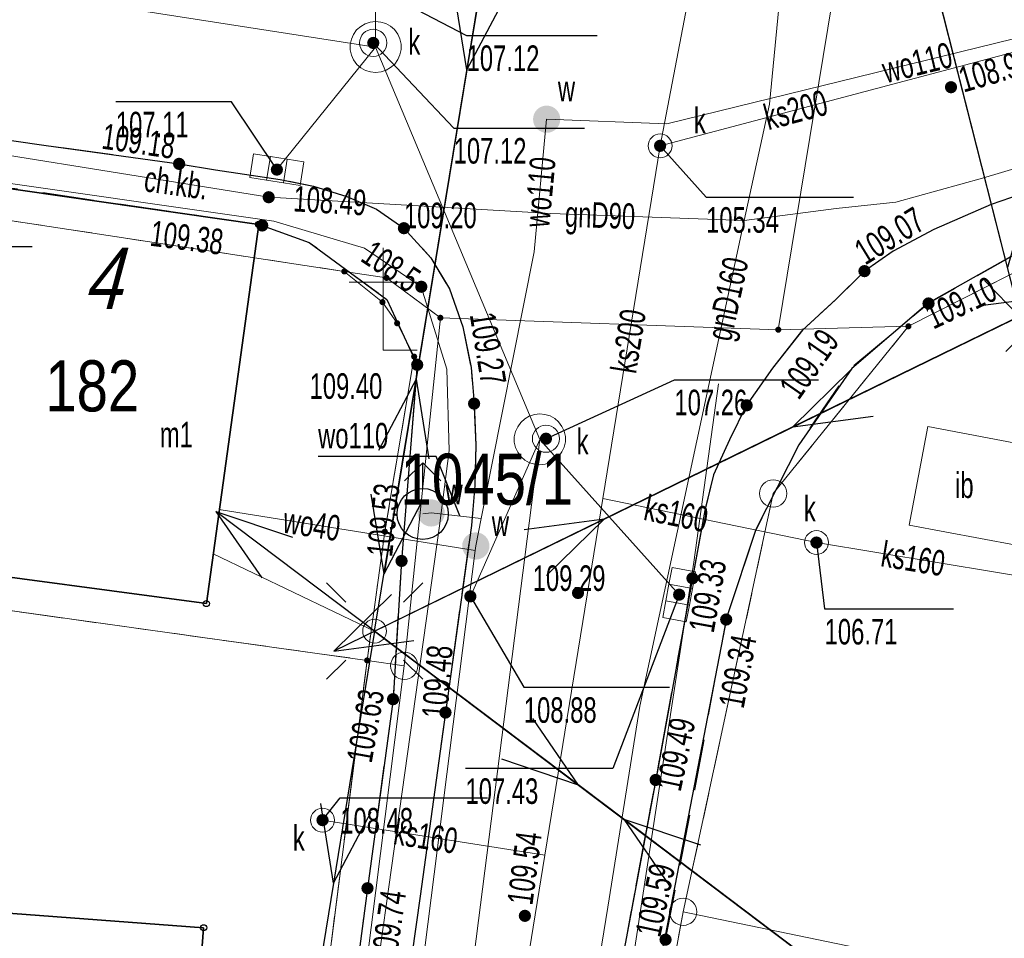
# Model space of a CAD drawing. Header units: inches. Extents: x 6497603 to 6502483, y 5925790 to 5934357.
# Tile 155 of 256: x 6501212 to 6501241, y 5926075 to 5926102. Entities that reach past the tile are written whole.
import ezdxf
from ezdxf.enums import TextEntityAlignment as Align

# ---------------------------------------------------------------- set-up
doc = ezdxf.new("R2010")
doc.units = ezdxf.units.IN
doc.header["$MEASUREMENT"] = 0
for name, pattern in [('1.5_0.75', [2.25, 1.5, -0.75]), ('2.25_0.75', [3, 2.25, -0.75]), ('219-1000', [0, 0]), ('egkk-1000', [3, 2.25, -0.75]), ('egug-1000', [1.5, 0.75, -0.75]), ('suep_nn_1000', [0, 0]), ('sutp_1000', [0, 0])]:
    doc.linetypes.add(name, pattern=pattern)
for name, color, linetype in [('202-punkt graniczny', 7, 'Continuous'), ('203-punkt graniczny', 7, 'Continuous'), ('211-numer działki ewidencyjnej', 7, 'Continuous'), ('217-kontur klasyfikacyjny', 7, 'Continuous'), ('218-kontur użytku gruntowego', 7, 'Continuous'), ('219-działka ewidencyjna', 7, 'Continuous'), ('238-Punkt adresowy budynku', 7, 'Continuous'), ('312-budynek ewidencyjny', 7, 'Continuous'), ('312-oznaczenie budynku ewidencyjnego', 7, 'Continuous'), ('312-oznaczenie budynku ewidencyjnego-Atr117', 7, 'Continuous'), ('chodnik', 7, 'Continuous'), ('chodnik-Atr17', 7, 'Continuous'), ('figura  krzyż', 7, 'Continuous'), ('hydrant', 7, 'Continuous'), ('inna budowla', 7, 'Continuous'), ('inna budowla-Atr17', 7, 'Continuous'), ('jezdnia', 7, 'Continuous'), ('komora podziemna', 7, 'Continuous'), ('kratka ściekowa', 7, 'Continuous'), ('krawężnik', 7, 'Continuous'), ('latarnia', 7, 'Continuous'), ('ogrodzenie trwałe', 7, 'Continuous'), ('pikieta sztuczna', 7, 'Continuous'), ('pikieta sztuczna-Atr2', 7, 'Continuous'), ('przewód elektroenergetyczny niskiego napięcia', 7, 'Continuous'), ('przewód gazowy', 7, 'Continuous'), ('przewód gazowy-Atr1', 7, 'Continuous'), ('przewód kanalizacyjny', 7, 'Continuous'), ('przewód kanalizacyjny-Atr1', 7, 'Continuous'), ('przewód telekomunikacyjny napowietrzny', 7, 'Continuous'), ('przewód telekomunikacyjny podziemny', 7, 'Continuous'), ('przewód wodociągowy', 7, 'Continuous'), ('przewód wodociągowy-Atr1', 7, 'Continuous'), ('Punkt budynku', 7, 'Continuous'), ('rzędna', 7, 'Continuous'), ('rzędna-Atr2', 7, 'Continuous'), ('rzędna-Atr3', 7, 'Continuous'), ('studnia kanalizacyjna', 7, 'Continuous'), ('studnia kanalizacyjna-Atr17', 7, 'Continuous'), ('właz do komory lub kanału - okrągły', 7, 'Continuous'), ('właz do komory lub kanału - okrągły-Atr17', 7, 'Continuous'), ('zasuwa lub zawór', 7, 'Continuous'), ('zasuwa lub zawór-Atr17', 7, 'Continuous')]:
    doc.layers.add(name, color=color, linetype=linetype)
doc.styles.get("Standard").update_dxf_attribs({"font": 'arial.ttf'})
doc.linetypes.add('902-1000', pattern='A,5,0,[1,ksztalty.shx,S=1,R=0,X=0,Y=0],5', length=10)

# ---------------------------------------------------------------- blocks, each defined once
blk = doc.blocks.new('203')
at = {"linetype": 'Continuous', "lineweight": 0}
h = blk.add_hatch(color=0, dxfattribs=at)
edge = h.paths.add_edge_path()
edge.add_arc((0, 0), 0.09, 0, 360)
blk = doc.blocks.new('202')
at = {"color": 0, "linetype": 'Continuous', "lineweight": 0}
blk.add_circle((0, 0), 0.4, dxfattribs=at)
blk = doc.blocks.new('PUNKTBUD')
at = {"color": 0}
blk.add_circle((0, 0), 0.09, dxfattribs=at)
blk = doc.blocks.new('PW01')
at = {"linetype": 'Continuous', "lineweight": 13}
h = blk.add_hatch(color=0, dxfattribs=at)
edge = h.paths.add_edge_path()
edge.add_arc((0, 0), 0.18, 0, 360)
blk = doc.blocks.new('OO01')
at = {"color": 0, "linetype": 'Continuous', "lineweight": 13}
for p, q in [((0, 2), (0, 3)), ((0, 2), (-1, 2)), ((0, 0), (0, 2)), ((0, 2), (1, 2)), ((0, 0), (1, 0))]:
    blk.add_line(p, q, dxfattribs=at)
blk = doc.blocks.new('US15')
at = {"color": 0, "linetype": 'Continuous', "lineweight": 13}
blk.add_circle((0, 0), 0.35, dxfattribs=at)
blk = doc.blocks.new('SM01')
at = {"color": 0, "linetype": 'Continuous', "lineweight": 13}
for p, q in [((-0.848, 0.848), (-1.414, 1.414)), ((0.849, 0.848), (1.414, 1.414)), ((-0.848, -0.849), (-1.414, -1.414)), ((0.849, -0.849), (1.414, -1.414))]:
    blk.add_line(p, q, dxfattribs=at)
blk.add_circle((0, 0), 0.35, dxfattribs=at)
blk = doc.blocks.new('SUWH')
at = {"color": 0, "linetype": 'Continuous'}
for p in [(-0.531, 0.969), (0, 0.75), (0.531, 0.969)]:
    blk.add_line(p, (0, 1.5), dxfattribs=at)
blk.add_circle((0, 0), 0.75, dxfattribs=at)
blk = doc.blocks.new('US25')
at = {"linetype": 'Continuous', "lineweight": 13}
h = blk.add_hatch(color=0, dxfattribs=at)
edge = h.paths.add_edge_path()
edge.add_arc((0, 0), 0.4, 0, 360)
blk = doc.blocks.new('US05')
at = {"color": 0, "linetype": 'Continuous', "lineweight": 13}
for p, q in [((-0.75, -0.35), (-0.75, 0.35)), ((-0.75, 0.35), (-0.25, 0.35)), ((-0.25, -0.35), (-0.25, 0.35)), ((-0.25, 0.35), (0.25, 0.35)), ((0.25, -0.35), (0.25, 0.35)), ((0.25, 0.35), (0.75, 0.35)), ((0.75, -0.35), (0.75, 0.35)), ((-0.75, -0.35), (-0.25, -0.35)), ((-0.25, -0.35), (0.25, -0.35)), ((0.25, -0.35), (0.75, -0.35))]:
    blk.add_line(p, q, dxfattribs=at)
blk = doc.blocks.new('US22')
at = {"color": 0, "linetype": 'Continuous', "lineweight": 0}
blk.add_circle((0, 0), 0.4, dxfattribs=at)
blk = doc.blocks.new('SUEP1')
at = {"color": 0, "linetype": 'Continuous'}
for p, q in [((7.5, 0), (5.25, 0.75)), ((22.5, 0), (20.25, 0.75)), ((0, 0), (7.5, 0)), ((7.5, 0), (5.25, -0.75)), ((7.5, 0), (22.5, 0)), ((22.5, 0), (20.25, -0.75))]:
    blk.add_line(p, q, dxfattribs=at)
blk = doc.blocks.new('SUTP')
at = {"color": 0, "linetype": 'Continuous'}
for p, q in [((0, 0), (1.299, 0.75)), ((13.848, 0), (12.549, 0.75)), ((0, 0), (13.848, 0)), ((2.799, -0.75), (1.5, 0)), ((11.049, -0.75), (12.348, 0))]:
    blk.add_line(p, q, dxfattribs=at)

msp = doc.modelspace()

# ---------------------------------------------------------------- linework, layer by layer
at = {"layer": '217-kontur klasyfikacyjny', "color": 3, "linetype": 'egkk-1000', "lineweight": 18, "flags": 128}
for points in [[(6501222.6, 5926083.25), (6501207.98, 5926085.29)], [(6501219.28, 5926057.14), (6501222.6, 5926083.25)]]:
    msp.add_lwpolyline(points, dxfattribs=at)
at = {"layer": '218-kontur użytku gruntowego', "color": 3, "linetype": 'egug-1000', "lineweight": 18, "flags": 128}
for points in [[(6501221.93, 5926094.67), (6501178.16, 5926101.34)], [(6501243.71, 5926095.71), (6501238.49, 5926093.06)], [(6501223.05, 5926093.77), (6501221.93, 5926094.67)], [(6501223.48, 5926093.15), (6501223.05, 5926093.77)], [(6501223.98, 5926092.17), (6501223.48, 5926093.15)], [(6501238.49, 5926093.06), (6501234.52, 5926088.15)], [(6501223.12, 5926087.03), (6501223.98, 5926092.17)], [(6501234.52, 5926088.15), (6501231.88, 5926075.87)], [(6501222.6, 5926083.25), (6501223.12, 5926087.03)], [(6501207.98, 5926085.29), (6501222.6, 5926083.25)], [(6501219.28, 5926057.14), (6501222.6, 5926083.25)], [(6501231.88, 5926075.87), (6501229.97, 5926065.47)]]:
    msp.add_lwpolyline(points, dxfattribs=at)
at = {"layer": '219-działka ewidencyjna', "color": 3, "linetype": '219-1000', "lineweight": 18, "flags": 128}
for points in [[(6501234.67, 5926092.96), (6501236.65, 5926105.03)], [(6501178.16, 5926101.34), (6501221.93, 5926094.67)], [(6501243.71, 5926095.71), (6501238.49, 5926093.06)], [(6501221.93, 5926094.67), (6501223.05, 5926093.77)], [(6501221.93, 5926094.67), (6501223.17, 5926094.48)], [(6501224.75, 5926093.31), (6501223.17, 5926094.48)], [(6501223.05, 5926093.77), (6501223.48, 5926093.15)], [(6501224.75, 5926093.31), (6501223.69, 5926083.09)], [(6501234.67, 5926092.96), (6501224.75, 5926093.31)], [(6501223.48, 5926093.15), (6501223.98, 5926092.17)], [(6501238.49, 5926093.06), (6501234.52, 5926088.15)], [(6501238.49, 5926093.06), (6501234.67, 5926092.96)], [(6501223.12, 5926087.03), (6501223.98, 5926092.17)], [(6501234.52, 5926088.15), (6501231.88, 5926075.87)], [(6501222.6, 5926083.25), (6501223.12, 5926087.03)], [(6501207.98, 5926085.29), (6501222.6, 5926083.25)], [(6501219.28, 5926057.14), (6501222.6, 5926083.25)], [(6501222.6, 5926083.25), (6501223.69, 5926083.09)], [(6501218.71, 5926043.59), (6501223.69, 5926083.09)], [(6501231.88, 5926075.87), (6501229.97, 5926065.47)], [(6501231.88, 5926075.87), (6501256.18, 5926070.84)]]:
    msp.add_lwpolyline(points, dxfattribs=at)
at = {"layer": '312-budynek ewidencyjny', "color": 7, "linetype": 'Continuous', "lineweight": 35, "flags": 128}
for points in [[(6501211.33, 5926097.21), (6501219.42, 5926096.05)], [(6501219.42, 5926096.05), (6501217.88, 5926084.92)], [(6501217.88, 5926084.92), (6501209.68, 5926086.02)], [(6501211.67, 5926075.86), (6501217.8, 5926075.4)], [(6501217.8, 5926075.4), (6501217.07, 5926065.5)]]:
    msp.add_lwpolyline(points, dxfattribs=at)
at = {"layer": 'chodnik', "color": 7, "linetype": '1.5_0.75', "lineweight": 18, "flags": 128}
for points in [[(6501254.99, 5926100.67), (6501255.47, 5926099.18), (6501253.71, 5926098.63), (6501252.6, 5926098.36), (6501250.06, 5926097.62), (6501244.12, 5926095.94), (6501241.51, 5926095.1), (6501239.08, 5926093.73), (6501236.81, 5926091.84), (6501235.29, 5926089.62), (6501234.01, 5926087.06), (6501233.14, 5926084.45), (6501232.22, 5926079.46), (6501231.36, 5926075.05), (6501229.16, 5926062.52), (6501230.44, 5926059.84), (6501236.13, 5926059.26), (6501248.17, 5926057.98), (6501247.78, 5926056.32), (6501247.14, 5926056.54), (6501236.18, 5926057.48), (6501231.24, 5926057.98), (6501230.48, 5926058.18), (6501229.59, 5926058.46), (6501228.85, 5926058.88), (6501228.38, 5926059.33), (6501228.08, 5926059.83), (6501227.88, 5926060.39), (6501227.77, 5926061.08), (6501227.76, 5926061.73), (6501227.8, 5926062.48), (6501227.92, 5926063.04), (6501230.21, 5926075.13), (6501231.07, 5926079.74), (6501232.15, 5926085.66), (6501232.51, 5926087.65), (6501232.77, 5926088.7), (6501233.24, 5926089.73), (6501233.74, 5926090.74), (6501234.5, 5926091.83), (6501235.38, 5926092.95), (6501236.35, 5926093.84), (6501237.2, 5926094.68), (6501238.04, 5926095.27), (6501239.24, 5926095.9), (6501240.92, 5926096.64), (6501242.05, 5926097.03), (6501243.92, 5926097.57), (6501244.96, 5926097.81), (6501248.73, 5926098.94), (6501249.77, 5926099.21), (6501252.65, 5926100), (6501253.62, 5926100.28)], [(6501209.19, 5926099), (6501210.21, 5926098.79), (6501212.16, 5926098.52), (6501213.18, 5926098.37), (6501217.08, 5926097.83), (6501218.15, 5926097.65), (6501220.05, 5926097.37), (6501221.03, 5926097.17), (6501222, 5926096.87), (6501222.87, 5926096.5), (6501223.68, 5926095.94), (6501224.47, 5926095.07), (6501225.02, 5926094.16), (6501225.41, 5926093.04), (6501225.65, 5926091.85), (6501225.74, 5926090.79), (6501225.79, 5926089.57), (6501225.76, 5926088.39), (6501225.66, 5926087.21), (6501224.9, 5926081.72), (6501224.16, 5926076.33), (6501222.34, 5926063.44), (6501222.24, 5926062.4), (6501220.65, 5926062.18), (6501220.94, 5926063.9), (6501222.61, 5926076.56), (6501223.36, 5926082.11), (6501223.61, 5926086.17), (6501224.07, 5926091.93), (6501223.18, 5926093.85), (6501220.9, 5926095.52), (6501219.52, 5926096.02), (6501219.42, 5926096.05), (6501212.09, 5926097.13), (6501211.33, 5926097.21), (6501209.6, 5926097.42), (6501208.71, 5926097.4)]]:
    msp.add_lwpolyline(points, close=True, dxfattribs=at)
at = {"layer": 'inna budowla', "color": 7, "linetype": 'Continuous', "lineweight": 18, "flags": 128}
msp.add_lwpolyline([(6501238.51, 5926087.22), (6501239.06, 5926090.12), (6501242.2, 5926089.52), (6501241.65, 5926086.63)], close=True, dxfattribs=at)
at = {"layer": 'jezdnia', "color": 7, "linetype": '2.25_0.75', "lineweight": 18, "flags": 128}
msp.add_lwpolyline([(6500967.52, 5926475.78), (6500970.47, 5926475.3), (6500970.34, 5926474.17), (6500969.68, 5926470.3), (6500969.49, 5926469.27), (6500968.64, 5926464.1), (6500968.02, 5926460.39), (6500966.41, 5926450.57), (6500964.71, 5926440.65), (6500963.12, 5926430.78), (6500961.32, 5926419.97), (6500959.67, 5926410.08), (6500959.52, 5926409.05), (6500958.4, 5926402.16), (6500958.2, 5926401.16), (6500956.52, 5926390.93), (6500955.92, 5926387.39), (6500955.8, 5926386.37), (6500953.89, 5926374.55), (6500953.73, 5926373.46), (6500953.44, 5926371.55), (6500953.08, 5926369.21), (6500952.69, 5926366.58), (6500952.26, 5926363.66), (6500951.98, 5926361.63), (6500951.62, 5926358.68), (6500951.27, 5926355.63), (6500950.83, 5926351.7), (6500950.56, 5926348.7), (6500950.2, 5926344.71), (6500949.87, 5926340.76), (6500949.76, 5926338.7), (6500949.68, 5926335.75), (6500949.64, 5926334.74), (6500949.52, 5926328.23), (6500949.49, 5926327.2), (6500949.48, 5926325.22), (6500949.47, 5926322.2), (6500949.55, 5926319.76), (6500949.66, 5926317.23), (6500949.84, 5926313.23), (6500950.01, 5926310.21), (6500950.17, 5926308.21), (6500950.43, 5926305.18), (6500950.74, 5926302.26), (6500951.06, 5926299.26), (6500951.49, 5926295.58), (6500952.08, 5926290.33), (6500952.73, 5926285.4), (6500953.13, 5926282.44), (6500953.57, 5926279.4), (6500954.04, 5926276.46), (6500954.41, 5926274.33), (6500954.74, 5926272.49), (6500955.37, 5926269.55), (6500956.06, 5926266.66), (6500956.52, 5926264.7), (6500957.04, 5926262.72), (6500957.79, 5926259.85), (6500958.59, 5926257.01), (6500959.46, 5926254.06), (6500960.33, 5926251.13), (6500961.47, 5926247.41), (6500962.32, 5926244.49), (6500963.34, 5926241.33), (6500964.48, 5926237.89), (6500965.5, 5926234.96), (6500966.14, 5926233.14), (6500966.53, 5926232.14), (6500968.88, 5926225.61), (6500969.29, 5926224.6), (6500970.02, 5926222.74), (6500970.38, 5926221.87), (6500971.84, 5926218.15), (6500972.99, 5926215.36), (6500974.13, 5926212.6), (6500975.34, 5926209.86), (6500976.57, 5926207.09), (6500977.79, 5926204.36), (6500979.13, 5926201.69), (6500980.03, 5926199.93), (6500981.16, 5926197.8), (6500982.17, 5926195.97), (6500982.82, 5926194.92), (6500983.5, 5926193.77), (6500984.62, 5926192.1), (6500985.77, 5926190.49), (6500986.98, 5926188.92), (6500988.2, 5926187.36), (6500989.17, 5926186.2), (6500990.87, 5926184.3), (6500992.5, 5926182.51), (6500994.27, 5926180.73), (6500995.76, 5926179.32), (6500997.26, 5926177.93), (6500997.98, 5926177.32), (6500999.49, 5926176), (6501001.04, 5926174.69), (6501002.64, 5926173.48), (6501003.77, 5926172.66), (6501005.08, 5926171.78), (6501006.76, 5926170.76), (6501009.35, 5926169.19), (6501011.02, 5926168.15), (6501012.75, 5926167), (6501015.2, 5926165.27), (6501017.63, 5926163.53), (6501019.23, 5926162.32), (6501020.36, 5926161.31), (6501021.45, 5926160.26), (6501022.54, 5926159.21), (6501023.77, 5926157.9), (6501024.43, 5926157.12), (6501025.28, 5926156.11), (6501026.36, 5926154.87), (6501027.57, 5926153.3), (6501028.15, 5926152.45), (6501028.65, 5926151.68), (6501029.28, 5926150.71), (6501030.17, 5926149.6), (6501030.99, 5926148.6), (6501031.86, 5926147.75), (6501032.71, 5926147), (6501033.36, 5926146.49), (6501034.56, 5926145.76), (6501035.84, 5926145.14), (6501037.14, 5926144.59), (6501038.54, 5926143.97), (6501039.7, 5926143.38), (6501041.25, 5926142.34), (6501042.55, 5926141.23), (6501043.36, 5926140.29), (6501044.15, 5926139.04), (6501044.95, 5926137.68), (6501045.97, 5926135.97), (6501046.76, 5926134.83), (6501047.06, 5926134.43), (6501047.46, 5926133.9), (6501048.29, 5926133.07), (6501049.15, 5926132.29), (6501050.1, 5926131.67), (6501051.14, 5926131.14), (6501052.32, 5926130.71), (6501053.32, 5926130.44), (6501054.33, 5926130.26), (6501054.81, 5926130.11), (6501059.21, 5926129.52), (6501060.24, 5926129.37), (6501062.18, 5926128.95), (6501065.52, 5926128.17), (6501067.51, 5926127.68), (6501067.94, 5926127.56), (6501072.36, 5926126.36), (6501076.16, 5926125.39), (6501077, 5926125.24), (6501079.93, 5926124.73), (6501091.81, 5926122.96), (6501106.86, 5926120.63), (6501107.86, 5926120.45), (6501114.26, 5926119.46), (6501115.28, 5926119.31), (6501129.17, 5926117.14), (6501141.73, 5926115.29), (6501155.8, 5926113.1), (6501156.84, 5926112.94), (6501163.71, 5926111.96), (6501164.73, 5926111.81), (6501169.7, 5926111.07), (6501186.02, 5926108.73), (6501187.04, 5926108.57), (6501197.9, 5926107.02), (6501198.93, 5926106.86), (6501209.44, 5926105.01), (6501213.12, 5926104.73), (6501214.13, 5926104.59), (6501218.06, 5926103.95), (6501219.09, 5926103.82), (6501225, 5926102.98), (6501226.03, 5926103), (6501226.9, 5926103.16), (6501227.59, 5926103.32), (6501228.34, 5926103.71), (6501228.93, 5926104.14), (6501229.4, 5926105.03), (6501229.75, 5926106.03), (6501230.03, 5926107.51), (6501230.13, 5926108.51), (6501230.41, 5926111.43), (6501235.51, 5926111.16), (6501235.42, 5926108.23), (6501235.48, 5926107.23), (6501235.64, 5926106.46), (6501236.12, 5926105.41), (6501236.84, 5926104.54), (6501237.77, 5926103.89), (6501238.91, 5926103.49), (6501240.04, 5926103.43), (6501241.16, 5926103.54), (6501242.17, 5926103.85), (6501243.16, 5926104.12), (6501253.15, 5926106.97), (6501253.23, 5926106.89), (6501254.28, 5926103.94), (6501255.15, 5926100.97), (6501254.99, 5926100.67), (6501253.62, 5926100.28), (6501252.65, 5926100), (6501249.77, 5926099.21), (6501248.73, 5926098.94), (6501244.96, 5926097.81), (6501243.92, 5926097.57), (6501242.05, 5926097.03), (6501240.92, 5926096.64), (6501239.24, 5926095.9), (6501238.04, 5926095.27), (6501237.2, 5926094.68), (6501236.35, 5926093.84), (6501235.38, 5926092.95), (6501234.5, 5926091.83), (6501233.74, 5926090.74), (6501233.24, 5926089.73), (6501232.77, 5926088.7), (6501232.51, 5926087.65), (6501232.15, 5926085.66), (6501231.07, 5926079.74), (6501230.21, 5926075.13), (6501227.92, 5926063.04), (6501227.8, 5926062.48), (6501227.76, 5926061.73), (6501227.77, 5926061.08), (6501227.88, 5926060.39), (6501228.08, 5926059.83), (6501228.38, 5926059.33), (6501228.85, 5926058.88), (6501229.59, 5926058.46), (6501230.48, 5926058.18), (6501231.24, 5926057.98), (6501236.18, 5926057.48), (6501247.14, 5926056.54), (6501247.78, 5926056.32), (6501247.32, 5926053.12), (6501247.25, 5926050.18), (6501240.84, 5926050.54), (6501235.01, 5926051.15), (6501232.93, 5926051.11), (6501231.58, 5926051.14), (6501230.74, 5926051.16), (6501229.93, 5926051.11), (6501229.08, 5926050.94), (6501228.33, 5926050.61), (6501227.56, 5926049.99), (6501227.03, 5926049.46), (6501226.57, 5926048.76), (6501226.26, 5926048.04), (6501226.07, 5926047), (6501224.9, 5926038.07), (6501224.76, 5926037.04), (6501223.95, 5926030.65), (6501223.78, 5926029.64), (6501222.8, 5926021.69), (6501222.62, 5926020.67), (6501221.85, 5926014.28), (6501221.72, 5926013.21), (6501220.01, 5926001.35), (6501219.92, 5926000.35), (6501218.92, 5925993.96), (6501218.73, 5925992.94), (6501217.59, 5925985.53), (6501217.19, 5925983.25), (6501216.34, 5925978.62), (6501216.11, 5925977.64), (6501215.34, 5925973.74), (6501215.12, 5925972.71), (6501214.1, 5925967.79), (6501212.17, 5925958.57), (6501211.6, 5925955.9), (6501210.39, 5925950.18), (6501210.15, 5925949.2), (6501208.72, 5925942.4), (6501208.51, 5925941.33), (6501206.97, 5925934), (6501206.1, 5925929.6), (6501205.96, 5925928.62), (6501203.95, 5925916.84), (6501200.99, 5925899.07), (6501197.27, 5925877.8), (6501197.19, 5925877.04), (6501197.19, 5925876.24), (6501197.31, 5925875.07), (6501197.66, 5925873.98), (6501197.97, 5925873.22), (6501198.63, 5925872.3), (6501199.23, 5925871.72), (6501199.74, 5925871.37), (6501200.42, 5925871.01), (6501201.38, 5925870.71), (6501202.44, 5925870.55), (6501201.55, 5925864.88), (6501201.24, 5925864.89), (6501200.2, 5925864.97), (6501198.98, 5925864.81), (6501197.51, 5925864.23), (6501196.67, 5925863.67), (6501195.78, 5925862.79), (6501195.34, 5925862.22), (6501195.05, 5925861.84), (6501194.69, 5925861.34), (6501194.31, 5925860.58), (6501193.88, 5925859.32), (6501193.66, 5925858.13), (6501191.37, 5925844.58), (6501188.63, 5925845.69), (6501186.06, 5925846.29), (6501188.34, 5925859.28), (6501189.55, 5925865.75), (6501190.19, 5925869.41), (6501190.72, 5925872.53), (6501192, 5925879.57), (6501195.3, 5925899.15), (6501198.39, 5925917.25), (6501200.06, 5925927.91), (6501200.49, 5925930.37), (6501201.43, 5925935.3), (6501202.26, 5925939.27), (6501205.89, 5925956.67), (6501206.71, 5925960.26), (6501209.44, 5925973.27), (6501210.33, 5925977.62), (6501211, 5925981.11), (6501211.51, 5925984.07), (6501211.73, 5925985.08), (6501212.62, 5925991.03), (6501213.62, 5925996.92), (6501213.83, 5925997.96), (6501214.76, 5926004.82), (6501214.89, 5926005.86), (6501216.15, 5926014.76), (6501216.28, 5926015.75), (6501217.09, 5926022.16), (6501217.19, 5926023.22), (6501218.27, 5926030.95), (6501221.29, 5926054.94), (6501221.42, 5926055.98), (6501222.24, 5926062.4), (6501222.34, 5926063.44), (6501224.16, 5926076.33), (6501224.9, 5926081.72), (6501225.66, 5926087.21), (6501225.76, 5926088.39), (6501225.79, 5926089.57), (6501225.74, 5926090.79), (6501225.65, 5926091.85), (6501225.41, 5926093.04), (6501225.02, 5926094.16), (6501224.47, 5926095.07), (6501223.68, 5926095.94), (6501222.87, 5926096.5), (6501222, 5926096.87), (6501221.03, 5926097.17), (6501220.05, 5926097.37), (6501218.15, 5926097.65), (6501217.08, 5926097.83), (6501213.18, 5926098.37), (6501212.16, 5926098.52), (6501210.21, 5926098.79), (6501209.19, 5926099), (6501203.73, 5926099.73), (6501202.71, 5926099.87), (6501199.75, 5926100.28), (6501198.75, 5926100.43), (6501192.84, 5926101.32), (6501191.84, 5926101.46), (6501178.52, 5926103.46), (6501168.08, 5926104.92), (6501167.07, 5926105.07), (6501161.11, 5926105.95), (6501160.15, 5926106.11), (6501141.22, 5926108.96), (6501128.91, 5926110.87), (6501107.19, 5926114.24), (6501091.02, 5926116.76), (6501087.03, 5926117.36), (6501085.63, 5926117.57), (6501084.66, 5926117.74), (6501082.7, 5926117.91), (6501080.66, 5926118.01), (6501077.67, 5926118.12), (6501076.66, 5926118.16), (6501075.65, 5926118.1), (6501074.96, 5926118.04), (6501074.24, 5926117.87), (6501073.45, 5926117.58), (6501072.83, 5926117.24), (6501072.24, 5926116.73), (6501071.92, 5926116.36), (6501071.6, 5926115.95), (6501071.13, 5926115.07), (6501070.2, 5926112.15), (6501069.14, 5926109.35), (6501065.67, 5926107.67), (6501060.98, 5926105.37), (6501056.17, 5926102.92), (6501047.77, 5926098.64), (6501039.02, 5926094.25), (6501035.19, 5926092.32), (6501033.38, 5926091.57), (6501031.9, 5926091.17), (6501030.72, 5926091), (6501029.45, 5926090.96), (6501027.96, 5926091.09), (6501026.37, 5926091.21), (6501025.08, 5926091.02), (6501023.8, 5926090.63), (6501022.54, 5926089.24), (6501020.92, 5926087.38), (6501018.93, 5926085.36), (6501016.88, 5926083.52), (6501014.11, 5926081.3), (6501011.15, 5926079.19), (6501008.09, 5926077.35), (6501004.66, 5926075.72), (6501000.14, 5926073.66), (6500996.05, 5926071.78), (6500991.19, 5926069.54), (6500987.22, 5926067.8), (6500985.88, 5926070.25), (6500984.5, 5926072.54), (6500990.81, 5926076.24), (6500997.85, 5926080.69), (6501004.96, 5926085.16), (6501007.77, 5926086.97), (6501009.89, 5926088.54), (6501012.32, 5926090.44), (6501014.72, 5926092.81), (6501016.4, 5926095.01), (6501018.1, 5926097.7), (6501019.49, 5926099.95), (6501021.13, 5926103.12), (6501021.79, 5926104.63), (6501021.73, 5926104.89), (6501022.4, 5926106.7), (6501022.77, 5926107.65), (6501022.96, 5926108.66), (6501023.19, 5926109.6), (6501023.35, 5926110.74), (6501023.42, 5926111.89), (6501023.37, 5926112.99), (6501023.17, 5926114.21), (6501022.81, 5926115.94), (6501022.34, 5926117.28), (6501021.93, 5926118.41), (6501021.38, 5926119.39), (6501020.82, 5926120.06), (6501020.31, 5926120.58), (6501019.37, 5926121.14), (6501018.64, 5926121.59), (6501017.79, 5926122.01), (6501016.87, 5926122.36), (6501016.07, 5926122.61), (6501015.13, 5926122.79), (6501014.32, 5926122.89), (6501013.3, 5926122.96), (6501011.3, 5926123.02), (6501010.28, 5926123.07), (6501008.82, 5926123.15), (6501007.35, 5926123.27), (6501006.78, 5926123.46), (6501004.62, 5926123.76), (6501002.02, 5926124.18), (6501000.54, 5926124.46), (6500997.95, 5926125.21), (6500994.57, 5926126.41), (6500989.34, 5926128.79), (6500983.15, 5926131.79), (6500980.24, 5926133), (6500976.92, 5926134.27), (6500973.27, 5926135.38), (6500969.21, 5926136.46), (6500966.14, 5926137.16), (6500962.38, 5926137.84), (6500956.83, 5926138.72), (6500951.6, 5926139.58), (6500948.09, 5926140.28), (6500941.13, 5926141.59), (6500936.68, 5926142.36), (6500936.26, 5926142.38), (6500936.91, 5926144.94), (6500937.28, 5926147.22), (6500938.48, 5926147.26), (6500944.87, 5926146.1), (6500952.28, 5926144.84), (6500952.45, 5926144.94), (6500957.36, 5926144.12), (6500958.42, 5926144.02), (6500960.33, 5926143.82), (6500961.34, 5926143.73), (6500962.4, 5926143.7), (6500964.35, 5926143.61), (6500966.38, 5926143.52), (6500968.34, 5926143.33), (6500970.37, 5926142.99), (6500972.16, 5926142.64), (6500975.22, 5926141.96), (6500978.14, 5926141.2), (6500980.07, 5926140.59), (6500984.84, 5926139.11), (6500988.6, 5926137.98), (6500991.96, 5926137.02), (6500993.89, 5926136.41), (6500996.3, 5926135.75), (6500998.23, 5926135.25), (6500999.76, 5926134.9), (6501002.22, 5926134.43), (6501003.59, 5926134.13), (6501004.64, 5926133.95), (6501005.57, 5926133.82), (6501006.54, 5926133.72), (6501007.41, 5926133.65), (6501008.58, 5926133.66), (6501009.4, 5926133.71), (6501010.99, 5926133.99), (6501012.51, 5926134.33), (6501013.46, 5926134.67), (6501014.17, 5926134.95), (6501015.06, 5926135.45), (6501015.72, 5926135.84), (6501016.55, 5926136.42), (6501017.28, 5926137.05), (6501017.97, 5926137.76), (6501018.59, 5926138.35), (6501019.09, 5926139.31), (6501019.34, 5926140.2), (6501019.48, 5926141.24), (6501019.5, 5926142.22), (6501019.53, 5926143.17), (6501019.42, 5926144.33), (6501019.23, 5926145.48), (6501018.9, 5926146.66), (6501018.59, 5926147.63), (6501018.18, 5926148.39), (6501017.57, 5926149.31), (6501017.02, 5926149.96), (6501016.24, 5926150.87), (6501015.1, 5926152.17), (6501013.64, 5926153.83), (6501013.57, 5926154), (6501012.46, 5926155.3), (6501009.41, 5926158.38), (6501006.55, 5926161.1), (6501003.79, 5926163.84), (6501000.27, 5926167.22), (6500997.75, 5926169.48), (6500994.93, 5926171.9), (6500993.22, 5926173.37), (6500990.08, 5926176.36), (6500986.16, 5926180.45), (6500984.36, 5926182.53), (6500983.92, 5926182.88), (6500982.09, 5926185.15), (6500980.83, 5926186.8), (6500979.72, 5926188.4), (6500979.64, 5926188.64), (6500977.9, 5926191.3), (6500976.68, 5926193.39), (6500974.4, 5926197.5), (6500971.6, 5926203.33), (6500970.2, 5926206.34), (6500968.02, 5926211.54), (6500966.1, 5926216.13), (6500964.42, 5926220.5), (6500963.39, 5926223.18), (6500962.78, 5926224.79), (6500960.85, 5926229.86), (6500958.92, 5926235.34), (6500957.26, 5926240.34), (6500955.77, 5926245.22), (6500954.5, 5926249.48), (6500953.02, 5926254.47), (6500951.16, 5926261.1), (6500950.63, 5926263.22), (6500949.44, 5926268.23), (6500948.4, 5926273.5), (6500947.44, 5926279.19), (6500946.72, 5926284.52), (6500945.98, 5926290.57), (6500945.39, 5926295.06), (6500944.64, 5926301.22), (6500943.99, 5926308.19), (6500943.71, 5926313.06), (6500943.38, 5926320.02), (6500943.36, 5926324.68), (6500943.39, 5926329.54), (6500943.52, 5926335.16), (6500943.63, 5926336.77), (6500943.87, 5926342.09), (6500944.45, 5926348.6), (6500944.89, 5926353.17), (6500945.31, 5926356.92), (6500946, 5926362.7), (6500946.75, 5926367.77), (6500946.9, 5926369.53), (6500947.97, 5926376.36), (6500948.58, 5926379.99), (6500949.87, 5926387.54), (6500950.36, 5926390.87), (6500950.58, 5926392.97), (6500951.07, 5926399.96), (6500951.2, 5926400.17), (6500951.56, 5926405.22), (6500951.74, 5926408.6), (6500951.86, 5926412.25), (6500952.04, 5926414.31), (6500952.81, 5926417.99), (6500953.87, 5926422.25), (6500955.38, 5926427.84), (6500956.84, 5926433.28), (6500957.79, 5926436.87), (6500958.47, 5926439.89), (6500959.31, 5926444.93), (6500960.75, 5926453.89), (6500962.75, 5926465.71), (6500964.63, 5926476.24)], close=True, dxfattribs=at)
at = {"layer": 'komora podziemna', "color": 34, "linetype": 'Continuous', "lineweight": 18, "flags": 128}
for points in [[(6501222.3, 5926100.75), (6501222.2, 5926100.88), (6501222.14, 5926101.02), (6501222.1, 5926101.18), (6501222.1, 5926101.33), (6501222.14, 5926101.49), (6501222.2, 5926101.63), (6501222.29, 5926101.76), (6501222.41, 5926101.86), (6501222.54, 5926101.94), (6501222.69, 5926101.99), (6501222.85, 5926102.01), (6501223, 5926101.99), (6501223.15, 5926101.95), (6501223.29, 5926101.87), (6501223.4, 5926101.77), (6501223.5, 5926101.64), (6501223.56, 5926101.5), (6501223.6, 5926101.34), (6501223.6, 5926101.19), (6501223.56, 5926101.03), (6501223.5, 5926100.89), (6501223.41, 5926100.76), (6501223.29, 5926100.66), (6501223.16, 5926100.58), (6501223.01, 5926100.53), (6501222.85, 5926100.51), (6501222.7, 5926100.53), (6501222.55, 5926100.57), (6501222.41, 5926100.65)], [(6501227.12, 5926089.23), (6501227.02, 5926089.36), (6501226.96, 5926089.5), (6501226.92, 5926089.66), (6501226.92, 5926089.81), (6501226.96, 5926089.97), (6501227.02, 5926090.11), (6501227.11, 5926090.24), (6501227.23, 5926090.34), (6501227.36, 5926090.42), (6501227.51, 5926090.47), (6501227.67, 5926090.49), (6501227.82, 5926090.47), (6501227.97, 5926090.43), (6501228.11, 5926090.35), (6501228.22, 5926090.25), (6501228.32, 5926090.12), (6501228.38, 5926089.98), (6501228.42, 5926089.82), (6501228.42, 5926089.67), (6501228.38, 5926089.51), (6501228.32, 5926089.37), (6501228.23, 5926089.24), (6501228.11, 5926089.14), (6501227.98, 5926089.06), (6501227.83, 5926089.01), (6501227.67, 5926088.99), (6501227.52, 5926089.01), (6501227.37, 5926089.05), (6501227.23, 5926089.13)]]:
    msp.add_lwpolyline(points, close=True, dxfattribs=at)
at = {"layer": 'krawężnik', "color": 7, "linetype": 'Continuous', "lineweight": 25, "flags": 128}
for points in [[(6501168.08, 5926104.92), (6501178.52, 5926103.46), (6501191.84, 5926101.46), (6501192.84, 5926101.32), (6501198.75, 5926100.43), (6501199.75, 5926100.28), (6501202.71, 5926099.87), (6501203.73, 5926099.73), (6501209.19, 5926099), (6501210.21, 5926098.79), (6501212.16, 5926098.52), (6501213.18, 5926098.37), (6501217.08, 5926097.83), (6501218.15, 5926097.65), (6501220.05, 5926097.37), (6501221.03, 5926097.17), (6501222, 5926096.87), (6501222.87, 5926096.5), (6501223.68, 5926095.94), (6501224.47, 5926095.07), (6501225.02, 5926094.16), (6501225.41, 5926093.04)], [(6501254.99, 5926100.67), (6501253.62, 5926100.28), (6501252.65, 5926100), (6501249.77, 5926099.21), (6501248.73, 5926098.94), (6501244.96, 5926097.81), (6501243.92, 5926097.57), (6501242.05, 5926097.03), (6501240.92, 5926096.64), (6501239.24, 5926095.9), (6501238.04, 5926095.27), (6501237.2, 5926094.68), (6501236.35, 5926093.84), (6501235.38, 5926092.95), (6501234.5, 5926091.83), (6501233.74, 5926090.74), (6501233.24, 5926089.73), (6501232.77, 5926088.7), (6501232.51, 5926087.65), (6501232.15, 5926085.66)], [(6501225.41, 5926093.04), (6501225.65, 5926091.85), (6501225.74, 5926090.79), (6501225.79, 5926089.57), (6501225.76, 5926088.39), (6501225.66, 5926087.21), (6501224.9, 5926081.72), (6501224.16, 5926076.33), (6501222.34, 5926063.44), (6501222.24, 5926062.4)], [(6501232.15, 5926085.66), (6501231.07, 5926079.74), (6501230.21, 5926075.13), (6501227.92, 5926063.04), (6501227.8, 5926062.48), (6501227.76, 5926061.73), (6501227.77, 5926061.08), (6501227.88, 5926060.39), (6501228.08, 5926059.83), (6501228.38, 5926059.33), (6501228.85, 5926058.88), (6501229.59, 5926058.46), (6501230.48, 5926058.18), (6501231.24, 5926057.98), (6501236.18, 5926057.48), (6501247.14, 5926056.54), (6501247.78, 5926056.32)]]:
    msp.add_lwpolyline(points, dxfattribs=at)
at = {"layer": 'ogrodzenie trwałe', "color": 7, "linetype": '902-1000', "lineweight": 25, "flags": 128}
for points in [[(6501219.52, 5926096.02), (6501220.9, 5926095.52), (6501223.18, 5926093.85), (6501224.07, 5926091.93), (6501223.61, 5926086.17), (6501223.36, 5926082.11), (6501222.61, 5926076.56), (6501220.94, 5926063.9), (6501220.65, 5926062.18)], [(6501241.49, 5926095.1), (6501239.07, 5926093.74), (6501236.83, 5926091.82), (6501235.27, 5926089.58), (6501234.01, 5926087.09), (6501233.16, 5926084.53), (6501231.35, 5926075.16)], [(6501256.76, 5926060.79), (6501255.82, 5926057.02), (6501230.25, 5926059.64), (6501228.95, 5926062.45), (6501231.35, 5926075.16)]]:
    msp.add_lwpolyline(points, dxfattribs=at)
at = {"layer": 'przewód elektroenergetyczny niskiego napięcia', "color": 1, "linetype": 'suep_nn_1000', "lineweight": 18, "flags": 128}
for points in [[(6501226.74, 5926107.99), (6501222.82, 5926084.11)], [(6501241.84, 5926093.4), (6501222.82, 5926084.11)], [(6501222.82, 5926084.11), (6501218.08, 5926086.38)], [(6501217.43, 5926050.99), (6501222.82, 5926084.11)], [(6501222.82, 5926084.11), (6501236.12, 5926074.07)]]:
    msp.add_lwpolyline(points, dxfattribs=at)
at = {"layer": 'przewód gazowy', "color": 40, "linetype": 'Continuous', "lineweight": 18, "flags": 128}
for points in [[(6501233.67, 5926096.17), (6501234.41, 5926099.58), (6501236.43, 5926120.48), (6501236.51, 5926121.76), (6501237.01, 5926129.45), (6501238, 5926139.97), (6501238.59, 5926148.07), (6501239.1, 5926164.77), (6501239.17, 5926166.9), (6501239.16, 5926171.13), (6501236.59, 5926189.11), (6501235.89, 5926200.13), (6501236.96, 5926223.01), (6501237.09, 5926223.86), (6501238.07, 5926230.18), (6501239.55, 5926238.79), (6501241.73, 5926249.92)], [(6501315.09, 5926112.68), (6501299.33, 5926112.93), (6501295.63, 5926112.94), (6501289.86, 5926112.96), (6501275.93, 5926108.27), (6501273.18, 5926107.4), (6501260.03, 5926103.21), (6501253.16, 5926101.14), (6501240.66, 5926097.41), (6501238.12, 5926096.7), (6501236.37, 5926096.52), (6501233.67, 5926096.17)], [(6501233.67, 5926096.17), (6501227.99, 5926096.37), (6501219.71, 5926096.85), (6501207.4, 5926098.83), (6501197, 5926100.23), (6501194.73, 5926100.53), (6501182.71, 5926102.02), (6501167.38, 5926103.99), (6501153.39, 5926106.7), (6501142.7, 5926108.73)], [(6501233.67, 5926096.17), (6501230.61, 5926081.91)], [(6501230.61, 5926081.91), (6501229.67, 5926076), (6501228.42, 5926068.34), (6501226.83, 5926058.31)]]:
    msp.add_lwpolyline(points, dxfattribs=at)
at = {"layer": 'przewód kanalizacyjny', "color": 34, "linetype": 'Continuous', "lineweight": 18, "flags": 128}
for points in [[(6501231.2, 5926098.36), (6501256.8, 5926105.15), (6501294.95, 5926115.37), (6501299.22, 5926116.51), (6501317.46, 5926113.42), (6501325.84, 5926112.01), (6501334.32, 5926110.57), (6501335.8, 5926110.32), (6501349.6, 5926107.99), (6501358.62, 5926106.46), (6501370.85, 5926104.44), (6501398.09, 5926099.95), (6501407.95, 5926098.32), (6501427.44, 5926095.44), (6501443.18, 5926093.19), (6501453.87, 5926091.66), (6501469.21, 5926089.46), (6501474.36, 5926088.77), (6501529.86, 5926081.35), (6501602.88, 5926071), (6501682.06, 5926064.52)], [(6501122.96, 5926116.33), (6501166.3, 5926110.04), (6501222.85, 5926101.26), (6501227.67, 5926089.74)], [(6501233.23, 5926108.95), (6501231.2, 5926098.36)], [(6501222.85, 5926101.26), (6501222.85, 5926103)], [(6501222.85, 5926101.26), (6501219.95, 5926097.66)], [(6501231.2, 5926098.36), (6501229.52, 5926088), (6501227.82, 5926077.53), (6501224.04, 5926054.21)], [(6501227.67, 5926089.74), (6501222.44, 5926048.75)], [(6501227.67, 5926089.74), (6501225.63, 5926085.13)], [(6501227.67, 5926089.74), (6501231.76, 5926085.18)], [(6501235.79, 5926086.71), (6501229.52, 5926088)], [(6501242.88, 5926085.54), (6501235.79, 5926086.71)], [(6501221.29, 5926078.56), (6501227.82, 5926077.53)]]:
    msp.add_lwpolyline(points, dxfattribs=at)
at = {"layer": 'przewód telekomunikacyjny napowietrzny', "color": 30, "linetype": 'sutp_1000', "lineweight": 18, "flags": 128}
msp.add_lwpolyline([(6501241.77, 5926093.33), (6501231.33, 5926134.47)], dxfattribs=at)
at = {"layer": 'przewód telekomunikacyjny podziemny', "color": 30, "linetype": 'Continuous', "lineweight": 18, "flags": 128}
for points in [[(6501098.39, 5926122.59), (6501107, 5926120.99), (6501113.31, 5926120.01), (6501126.19, 5926118.23), (6501130.23, 5926117.14), (6501139.48, 5926115.65), (6501153.95, 5926113.22), (6501156.47, 5926112.88), (6501157.02, 5926105.51), (6501161.79, 5926105.34), (6501170.87, 5926103.98), (6501182.16, 5926102.22), (6501183.97, 5926101.12), (6501198.16, 5926099.15), (6501210.48, 5926097.49), (6501219.86, 5926096.15), (6501222.52, 5926095.35), (6501224.19, 5926094.22), (6501224.94, 5926091.8), (6501225.01, 5926089.41), (6501224.72, 5926087.2), (6501221.5, 5926064.26), (6501228.14, 5926060.92), (6501228.61, 5926059.96)], [(6501232.91, 5926091.37), (6501232.19, 5926086.13), (6501229.58, 5926069.07), (6501228.43, 5926062.45), (6501228.61, 5926059.96)]]:
    msp.add_lwpolyline(points, dxfattribs=at)
at = {"layer": 'przewód wodociągowy', "color": 5, "linetype": 'Continuous', "lineweight": 18, "flags": 128}
for points in [[(6501227.87, 5926099.14), (6501231.4, 5926099), (6501245.13, 5926102.37), (6501256.15, 5926105.46), (6501273.9, 5926110.35), (6501274.48, 5926110.7), (6501294.73, 5926115.67)], [(6501227.87, 5926099.14), (6501227.5, 5926095.25), (6501225.95, 5926087.42)], [(6501218.26, 5926087.68), (6501225.77, 5926086.48)], [(6501225.95, 5926087.42), (6501224.48, 5926087.58), (6501224.23, 5926087.55)], [(6501225.95, 5926087.42), (6501225.79, 5926086.61), (6501225.77, 5926086.48), (6501223.09, 5926065.31), (6501222.64, 5926061.78), (6501221.57, 5926055.79), (6501221.92, 5926054.02)]]:
    msp.add_lwpolyline(points, dxfattribs=at)
at = {"layer": 'przewód wodociągowy-Atr1', "color": 5, "flags": 128}
msp.add_lwpolyline([(6501225.32, 5926087.49), (6501224.63, 5926089.24), (6501221.16, 5926089.24)], dxfattribs=at)
at = {"layer": 'rzędna-Atr2', "color": 7, "flags": 128}
for points in [[(6501222.85, 5926103), (6501225.52, 5926101.6), (6501229.356, 5926101.6)], [(6501222.78, 5926101.38), (6501225.14, 5926098.88), (6501228.976, 5926098.88)], [(6501219.95, 5926097.66), (6501218.62, 5926099.65), (6501215.223, 5926099.65)], [(6501231.2, 5926098.36), (6501232.55, 5926096.85), (6501236.873, 5926096.85)], [(6501206.9, 5926096.23), (6501208.54, 5926095.4), (6501212.767, 5926095.4)], [(6501227.85, 5926089.76), (6501231.62, 5926091.49), (6501235.847, 5926091.49)], [(6501235.79, 5926086.71), (6501236.03, 5926084.76), (6501239.818, 5926084.76)], [(6501231.76, 5926085.18), (6501229.81, 5926080.08), (6501225.488, 5926080.08)], [(6501225.63, 5926085.13), (6501227.2, 5926082.46), (6501231.475, 5926082.46)], [(6501221.29, 5926078.56), (6501221.81, 5926079.21), (6501226.133, 5926079.21)]]:
    msp.add_lwpolyline(points, dxfattribs=at)

# ---------------------------------------------------------------- block references
at = {"layer": '202-punkt graniczny', "color": 7, "linetype": 'Continuous', "lineweight": 18}
for p in [(6501234.52, 5926088.15), (6501223.69, 5926083.09), (6501231.88, 5926075.87)]:
    msp.add_blockref('202', p, dxfattribs=at)
at = {"layer": '203-punkt graniczny', "color": 7, "linetype": 'Continuous', "lineweight": 18}
for p in [(6501221.93, 5926094.67), (6501223.17, 5926094.48), (6501223.05, 5926093.77), (6501224.75, 5926093.31), (6501223.48, 5926093.15), (6501223.98, 5926092.17), (6501223.12, 5926087.03), (6501222.6, 5926083.25)]:
    msp.add_blockref('203', p, dxfattribs=at)
at = {"layer": '203-punkt graniczny', "color": 3, "linetype": 'Continuous', "lineweight": 18}
for p in [(6501234.67, 5926092.96), (6501238.49, 5926093.06)]:
    msp.add_blockref('203', p, dxfattribs=at)
at = {"layer": 'figura  krzyż', "color": 7, "linetype": 'Continuous', "lineweight": 18}
msp.add_blockref('OO01', (6501223.07, 5926092.36), dxfattribs=at)
at = {"layer": 'hydrant', "color": 5, "linetype": 'Continuous', "lineweight": 18}
msp.add_blockref('SUWH', (6501224.23, 5926087.55), dxfattribs=at)
at = {"layer": 'kratka ściekowa', "color": 34, "linetype": 'Continuous', "lineweight": 18}
for p, rotation in [((6501219.95, 5926097.66), 350.869), ((6501231.76, 5926085.18), 79.633)]:
    msp.add_blockref('US05', p, dxfattribs=dict(at, rotation=rotation))
at = {"layer": 'latarnia', "color": 7, "linetype": 'Continuous', "lineweight": 18}
msp.add_blockref('SM01', (6501222.82, 5926084.11), dxfattribs=at)
at = {"layer": 'pikieta sztuczna', "color": 7, "linetype": 'Continuous', "lineweight": 13}
for p in [(6501239.74, 5926100.08), (6501217.08, 5926097.83), (6501219.52, 5926096.02), (6501223.68, 5926095.94), (6501237.2, 5926094.68), (6501239.08, 5926093.73), (6501224.07, 5926091.93), (6501225.74, 5926090.79), (6501233.74, 5926090.74), (6501223.61, 5926086.17), (6501232.15, 5926085.66), (6501228.79, 5926085.23), (6501233.14, 5926084.45), (6501223.36, 5926082.11), (6501224.9, 5926081.72), (6501231.07, 5926079.74), (6501222.61, 5926076.56), (6501227.23, 5926075.75), (6501231.36, 5926075.05)]:
    msp.add_blockref('PW01', p, dxfattribs=at)
at = {"layer": 'przewód elektroenergetyczny niskiego napięcia', "color": 1, "linetype": 'Continuous', "lineweight": 18}
for p, rotation in [((6501226.74, 5926107.99), 260.678), ((6501222.82, 5926084.11), 80.678), ((6501222.82, 5926084.11), 26.032), ((6501241.84, 5926093.4), 206.032), ((6501236.12, 5926074.07), 142.951), ((6501222.82, 5926084.11), 322.951), ((6501222.82, 5926084.11), 260.757)]:
    msp.add_blockref('SUEP1', p, dxfattribs=dict(at, rotation=rotation))
at = {"layer": 'przewód telekomunikacyjny napowietrzny', "color": 30, "linetype": 'Continuous', "lineweight": 18, "rotation": 104.239}
msp.add_blockref('SUTP', (6501241.77, 5926093.33), dxfattribs=at)
at = {"layer": 'Punkt budynku', "color": 5, "linetype": 'Continuous', "lineweight": 13}
for p in [(6501219.42, 5926096.05), (6501217.88, 5926084.92), (6501217.8, 5926075.4)]:
    msp.add_blockref('PUNKTBUD', p, dxfattribs=at)
at = {"layer": 'rzędna', "color": 34, "linetype": 'Continuous', "lineweight": 18}
for p in [(6501222.78, 5926101.38), (6501231.2, 5926098.36), (6501219.95, 5926097.66), (6501227.85, 5926089.76), (6501235.79, 5926086.71), (6501225.63, 5926085.13), (6501231.76, 5926085.18), (6501221.29, 5926078.56)]:
    msp.add_blockref('PW01', p, dxfattribs=at)
at = {"layer": 'rzędna', "color": 40, "linetype": 'Continuous', "lineweight": 18}
msp.add_blockref('PW01', (6501219.71, 5926096.85), dxfattribs=at)
at = {"layer": 'rzędna', "color": 30, "linetype": 'Continuous', "lineweight": 18}
msp.add_blockref('PW01', (6501224.19, 5926094.22), dxfattribs=at)
at = {"layer": 'studnia kanalizacyjna', "color": 34, "linetype": 'Continuous', "lineweight": 18}
for p in [(6501231.2, 5926098.36), (6501235.79, 5926086.71), (6501221.29, 5926078.56)]:
    msp.add_blockref('US15', p, dxfattribs=at)
at = {"layer": 'właz do komory lub kanału - okrągły', "color": 7, "linetype": 'Continuous', "lineweight": 18}
for p in [(6501222.78, 5926101.38), (6501227.85, 5926089.76)]:
    msp.add_blockref('US22', p, dxfattribs=at)
at = {"layer": 'zasuwa lub zawór', "color": 5, "linetype": 'Continuous', "lineweight": 18}
for p in [(6501227.87, 5926099.14), (6501224.48, 5926087.58), (6501225.79, 5926086.61)]:
    msp.add_blockref('US25', p, dxfattribs=at)

# ---------------------------------------------------------------- texts
at = {"layer": '211-numer działki ewidencyjnej', "color": 3, "linetype": 'Continuous', "lineweight": 18, "width": 0.79}
msp.add_text('1045/1', height=1.5, dxfattribs=at).set_placement((6501223.58, 5926087.82))
at = {"layer": '238-Punkt adresowy budynku', "color": 7, "linetype": 'Continuous', "lineweight": 18, "oblique": 15, "width": 0.79}
msp.add_text('4', height=1.8, dxfattribs=at).set_placement((6501214.81, 5926093.57), align=Align.CENTER)
at = {"layer": '312-oznaczenie budynku ewidencyjnego', "color": 7, "linetype": 'Continuous', "lineweight": 18, "width": 0.79}
msp.add_text('182', height=1.5, dxfattribs=at).set_placement((6501213.15, 5926090.56))
at = {"layer": '312-oznaczenie budynku ewidencyjnego-Atr117', "color": 7, "width": 0.667}
msp.add_text('m1', height=0.75, dxfattribs=at).set_placement((6501217, 5926089.88), align=Align.MIDDLE_CENTER)
at = {"layer": 'chodnik-Atr17', "color": 7, "width": 0.667}
msp.add_text('ch.kb.', height=0.75, rotation=352.116, dxfattribs=at).set_placement((6501216.02, 5926097.03))
at = {"layer": 'inna budowla-Atr17', "color": 7, "width": 0.667}
msp.add_text('ib', height=0.75, dxfattribs=at).set_placement((6501239.86, 5926088.02))
at = {"layer": 'pikieta sztuczna-Atr2', "color": 7, "width": 0.667}
for s, rotation, p in [('108.92', 16.245, (6501240.11, 5926099.92)), ('109.18', 351.787, (6501214.78, 5926098.28)), ('109.07', 31.591, (6501237.22, 5926094.84)), ('109.38', 352.648, (6501216.2, 5926095.43)), ('109.10', 25.263, (6501239.22, 5926092.96)), ('109.27', 279.217, (6501225.61, 5926093.4)), ('109.19', 55.113, (6501235.27, 5926090.87)), ('109.53', 83.874, (6501223.33, 5926086.27)), ('109.33', 79.745, (6501232.77, 5926084.03)), ('109.34', 79.553, (6501233.65, 5926081.81)), ('109.48', 85.634, (6501224.95, 5926081.53)), ('109.63', 79.906, (6501222.73, 5926080.21)), ('109.49', 78.006, (6501231.8, 5926079.37)), ('109.54', 82.515, (6501227.45, 5926076.04)), ('109.59', 77.93, (6501231.2, 5926075.09)), ('109.74', 81.708, (6501223.44, 5926074.32))]:
    msp.add_text(s, height=0.75, rotation=rotation, dxfattribs=at).set_placement(p)
for s, p in [('109.20', (6501223.68, 5926095.94)), ('109.40', (6501220.91, 5926090.93)), ('109.29', (6501227.46, 5926085.29))]:
    msp.add_text(s, height=0.75, dxfattribs=at).set_placement(p)
at = {"layer": 'przewód gazowy-Atr1', "color": 40, "width": 0.667}
for s, rotation, p in [('gnD90', 357.983, (6501228.41, 5926096.36)), ('gnD160', 77.888, (6501232.92, 5926092.67))]:
    msp.add_text(s, height=0.75, rotation=rotation, dxfattribs=at).set_placement(p, align=Align.MIDDLE_LEFT)
at = {"layer": 'przewód kanalizacyjny-Atr1', "color": 34, "width": 0.667}
for s, rotation, p in [('ks200', 14.855, (6501234.279, 5926099.177)), ('ks200', 80.789, (6501230.121, 5926091.705)), ('ks160', 348.374, (6501230.76, 5926087.75)), ('ks160', 350.628, (6501237.71, 5926086.39)), ('ks160', 351.036, (6501223.4, 5926078.23))]:
    msp.add_text(s, height=0.75, rotation=rotation, dxfattribs=at).set_placement(p, align=Align.MIDDLE_LEFT)
at = {"layer": 'przewód wodociągowy-Atr1', "color": 5, "width": 0.667}
for s, rotation, p in [('wo110', 13.79, (6501237.745, 5926100.557)), ('wo110', 84.566, (6501227.569, 5926095.976)), ('wo40', 350.942, (6501220.15, 5926087.38))]:
    msp.add_text(s, height=0.75, rotation=rotation, dxfattribs=at).set_placement(p, align=Align.MIDDLE_LEFT)
msp.add_text('wo110', height=0.75, dxfattribs=at).set_placement((6501221.16, 5926089.248), align=Align.BOTTOM_LEFT)
at = {"layer": 'rzędna-Atr2', "color": 40, "width": 0.667}
msp.add_text('108.49', height=0.75, rotation=356.682, dxfattribs=at).set_placement((6501220.44, 5926096.81), align=Align.MIDDLE_LEFT)
at = {"layer": 'rzędna-Atr2', "color": 30, "width": 0.667}
msp.add_text('108.5', height=0.75, rotation=325.916, dxfattribs=at).set_placement((6501222.58, 5926095.31), align=Align.MIDDLE_LEFT)
at = {"layer": 'rzędna-Atr3', "color": 34, "width": 0.667}
for s, p in [('107.12', (6501225.52, 5926100.332)), ('107.11', (6501215.223, 5926098.383)), ('107.12', (6501225.14, 5926097.612)), ('105.34', (6501232.55, 5926095.583)), ('107.26', (6501231.62, 5926090.223)), ('106.71', (6501236.03, 5926083.492)), ('108.88', (6501227.2, 5926081.192)), ('107.43', (6501225.488, 5926078.812)), ('108.48', (6501221.81, 5926077.942))]:
    msp.add_text(s, height=0.75, dxfattribs=at).set_placement(p, align=Align.BOTTOM_LEFT)
at = {"layer": 'studnia kanalizacyjna-Atr17', "color": 34, "width": 0.667}
for p in [(6501232.19, 5926098.73), (6501235.42, 5926087.33), (6501220.42, 5926077.66)]:
    msp.add_text('k', height=0.75, dxfattribs=at).set_placement(p)
at = {"layer": 'właz do komory lub kanału - okrągły-Atr17', "color": 7, "width": 0.667}
for p in [(6501223.81, 5926101.04), (6501228.75, 5926089.3)]:
    msp.add_text('k', height=0.75, dxfattribs=at).set_placement(p)
at = {"layer": 'zasuwa lub zawór-Atr17', "color": 5, "width": 0.667}
for p in [(6501228.2, 5926099.67), (6501224.9, 5926087.83), (6501226.26, 5926086.9)]:
    msp.add_text('w', height=0.75, dxfattribs=at).set_placement(p)

doc.saveas('drawing.dxf')
